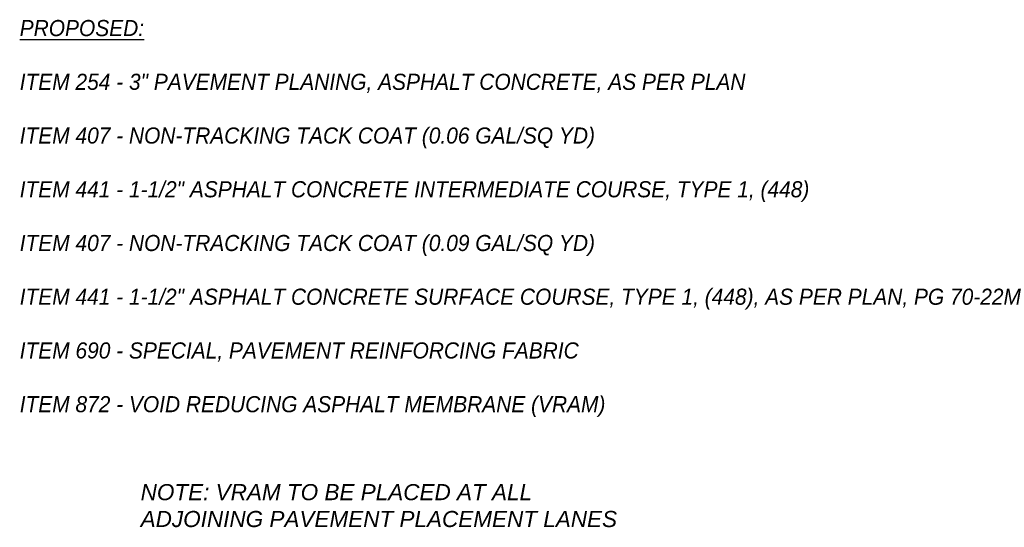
# Model space of a CAD drawing. Extents: x 194474 to 194641, y 289081 to 289217.
# Tile 8 of 9: x 194614.36 to 194626.58, y 289200.05 to 289206.35. Entities that reach past the tile are written whole.
import ezdxf

# ---------------------------------------------------------------- set-up
doc = ezdxf.new("R2010")
doc.units = 0
doc.header["$MEASUREMENT"] = 0
doc.layers.add('G_P-AN-Line-3', color=6, linetype='Continuous')
doc.styles.add('_CT_X-Text-A', font='ariali.ttf', dxfattribs={"height": 0.08})

msp = doc.modelspace()

# ---------------------------------------------------------------- texts
at = {"layer": 'G_P-AN-Line-3', "color": 0, "char_height": 0.2, "attachment_point": 1, "style": '_CT_X-Text-A'}
for s, insert, width in [('{\\LPROPOSED:\\P}\\PITEM 254 - 3" PAVEMENT PLANING, ASPHALT CONCRETE, AS PER PLAN\\P\\PITEM 407 - NON-TRACKING TACK COAT (0.06 GAL/SQ YD)\\P\\PITEM 441 - 1-1/2" ASPHALT CONCRETE INTERMEDIATE COURSE, TYPE 1, (448)\\P\\PITEM 407 - NON-TRACKING TACK COAT (0.09 GAL/SQ YD)\\P\\PITEM 441 - 1-1/2" ASPHALT CONCRETE SURFACE COURSE, TYPE 1, (448), AS PER PLAN, PG 70-22M\\P\\PITEM 690 - SPECIAL, PAVEMENT REINFORCING FABRIC\\P\\PITEM 872 - VOID REDUCING ASPHALT MEMBRANE (VRAM)', (194614.356, 289206.345), 13.65541), ('NOTE: VRAM TO BE PLACED AT ALL ADJOINING PAVEMENT PLACEMENT LANES', (194615.858, 289200.586), 6.22374)]:
    msp.add_mtext(s, dxfattribs=dict(at, insert=insert, width=width))

doc.saveas('drawing.dxf')
